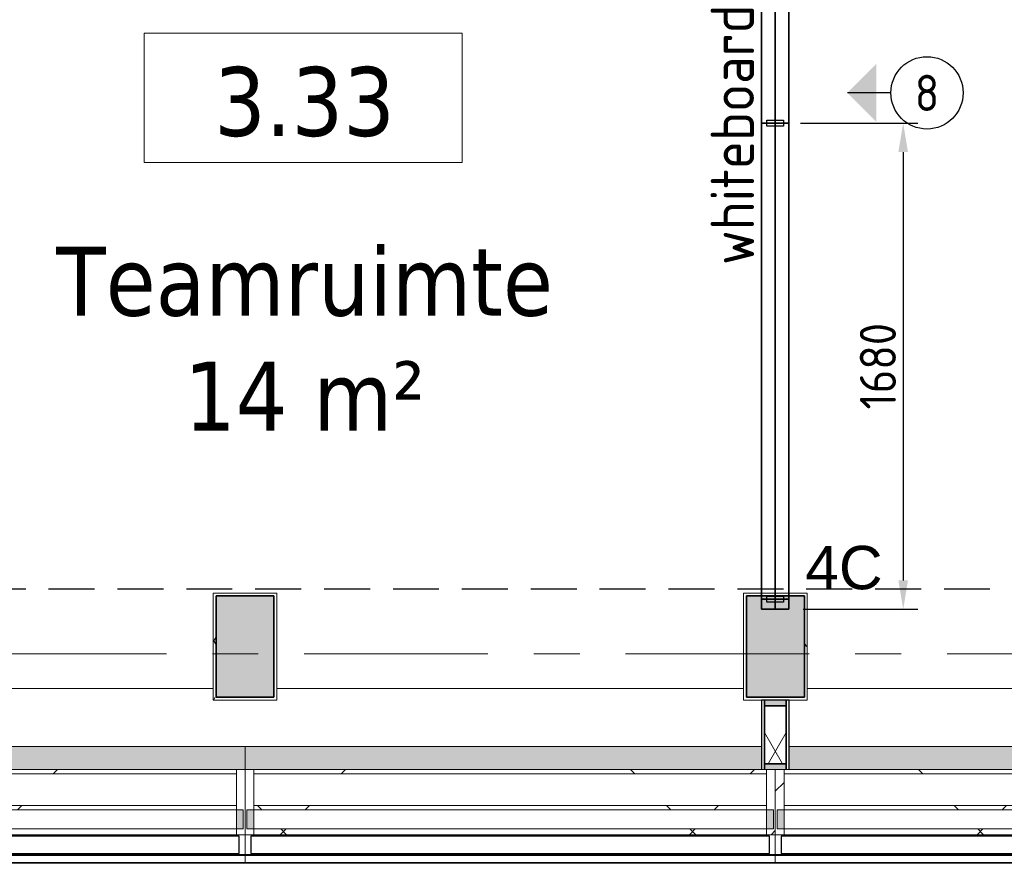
# Model space of a CAD drawing. Extents: x 3165 to 57695, y -7842 to 39081.
# Tile 10 of 248: x 11071 to 14475, y 18605 to 21520. Entities that reach past the tile are written whole.
import ezdxf
from ezdxf.enums import TextEntityAlignment as Align

# ---------------------------------------------------------------- set-up
doc = ezdxf.new("R2010")
doc.units = 0
doc.header["$LTSCALE"] = 50
doc.header["$PDSIZE"] = -5
doc.linetypes.add('HIDDEN2', pattern=[4.7625, 3.175, -1.5875])
doc.linetypes.add('Onderlegger 3e verdieping$0$stramien', pattern=[22.225, 12.7, -3.175, 3.175, -3.175])
doc.layers.get('0').update_dxf_attribs({"linetype": 'CONTINUOUS'})
doc.layers.get('DEFPOINTS').update_dxf_attribs({"linetype": 'CONTINUOUS'})
for name, color, linetype in [('AS-A38--_F----5', 2, 'CONTINUOUS'), ('AS-A38--_F---4-', 9, 'CONTINUOUS'), ('AS-A38-L_F----5', 7, 'CONTINUOUS'), ('AS-I38-M_F----5_Muuraansluitingen', 7, 'CONTINUOUS'), ('AS-I38-M_F----5_Wandmodulen', 7, 'CONTINUOUS'), ('AS-L38--', 7, 'CONTINUOUS'), ('AS-L38--_F----5', 7, 'CONTINUOUS'), ('AS-L38--_F---4-', 7, 'CONTINUOUS'), ('AS-L38--_F-23--', 3, 'CONTINUOUS'), ('AS-L38--_F1-----', 2, 'CONTINUOUS'), ('AS-L38--_F123--', 7, 'CONTINUOUS'), ('AS-M38--_F123--_Wandlengte', 1, 'CONTINUOUS'), ('AS-T38--_F----5', 7, 'CONTINUOUS'), ('AS-T38--_F-23--', 7, 'CONTINUOUS'), ('IWTEKST', 2, 'CONTINUOUS')]:
    doc.layers.add(name, color=color, linetype=linetype)
doc.layers.add('AS-I38-1_F----5', color=2, linetype='CONTINUOUS', plot=False)
doc.layers.add('IWHARTWAND', color=6, linetype='CONTINUOUS', plot=False)
for name, color, linetype, lineweight in [('Onderlegger 3e verdieping$0$A-AREA-IDEN', 8, 'CONTINUOUS', 18), ('Onderlegger 3e verdieping$0$A-GENM', 8, 'CONTINUOUS', 18), ('Onderlegger 3e verdieping$0$A-GLAZ', 8, 'CONTINUOUS', 25), ('Onderlegger 3e verdieping$0$A-WALL-PATT', 8, 'CONTINUOUS', 50), ('Onderlegger 3e verdieping$0$S-COLS', 8, 'CONTINUOUS', 18), ('Onderlegger 3e verdieping$0$S-GRID', 8, 'CONTINUOUS', 18)]:
    doc.layers.add(name, color=color, linetype=linetype, lineweight=lineweight)
doc.styles.add('Onderlegger 3e verdieping$0$Tahoma_1', font='TAHOMA.TTF', dxfattribs={"height": 238.040123})
doc.styles.get("Standard").update_dxf_attribs({"font": 'isocp.shx'})
doc.dimstyles.new('CWall_F2_Wandlengte', dxfattribs={"dimscale": 50, "dimtxt": 2.5, "dimasz": 2, "dimexe": 1, "dimexo": 1, "dimgap": 0.5, "dimtad": 1, "dimdec": 0, "dimdsep": 46, "dimtxsty": 'Standard', "dimcen": 2.5, "dimclrt": 2, "dimadec": 0, "dimazin": 0, "dimtfac": 1, "dimtdec": 0, "dimtix": 1, "dimtmove": 2, "dimatfit": 0, "dimfxl": 0, "dimtolj": 1, "dimtzin": 0, "dimarcsym": 0})
pattern_1 = [(225, (14599.93, 18763.2), (212.132, -212.132), [])]
pattern_2 = [(225, (14599.9, 18763.2), (707.107, -707.107), []), (315, (14599.9, 18763.2), (707.107, 707.107), [])]
pattern_3 = [(225, (12766.6, 18763.2), (707.107, -707.107), []), (315, (12766.6, 18763.2), (707.107, 707.107), [])]
pattern_4 = [(225, (10933.3, 18763.2), (707.107, -707.107), []), (315, (10933.3, 18763.2), (707.107, 707.107), [])]

# ---------------------------------------------------------------- blocks, each defined once
blk = doc.blocks.new('Onderlegger 3e verdieping$0$42_KA leemstuc betonkolomafwerking - Type-V83-Plotview 3e Verdieping - schaal 1 op 100')
at = {"layer": 'Onderlegger 3e verdieping$0$A-GENM'}
h = blk.add_hatch(dxfattribs=at)
h.set_pattern_fill('FP_180', color=256, style=0, pattern_type=2)
h.set_pattern_definition([(0, (-13850.26, -19445.2), (406.4, 101.6), [33.528, -271.272, 33.528, -1896.872]), (0, (-13850.26, -19445.2), (406.4, 101.6), [-338.328, -271.272, 33.528, -576.072, -1016]), (0, (-13850.26, -19445.2), (406.4, 101.6), [-1219.2, 33.528, -271.272, 33.528, -677.672]), (0, (-13850.26, -19445.2), (406.4, 101.6), [-1557.528, -169.672, 33.528, -474.472]), (120, (-13697.86, -19394.4), (-291.1882, 301.15272), [33.528, -271.272, 33.528, -1896.872]), (120, (-13697.86, -19394.4), (-291.1882, 301.15272), [-338.328, -271.272, 33.528, -576.072, -1016]), (120, (-13697.86, -19394.4), (-291.1882, 301.15272), [-1219.2, 33.528, -271.272, 33.528, -677.672]), (120, (-13697.86, -19394.4), (-291.1882, 301.15272), [-1557.528, -169.672, 33.528, -474.472]), (240, (-13647.06, -19191.2), (-115.2118, -402.75272), [33.528, -271.272, 33.528, -1896.872]), (240, (-13647.06, -19191.2), (-115.2118, -402.75272), [-338.328, -271.272, 33.528, -576.072, -1016]), (240, (-13647.06, -19191.2), (-115.2118, -402.75272), [-1219.2, 33.528, -271.272, 33.528, -677.672]), (240, (-13647.06, -19191.2), (-115.2118, -402.75272), [-1557.528, -169.672, 33.528, -474.472])])
h.paths.add_polyline_path([(-57, -277), (-57, 93), (-277, 93), (-277, -277)], flags=0)
h.paths.add_polyline_path([(-267, -267), (-267, 83), (-67, 83), (-67, -267)], flags=0)
for p, q in [((-57, 93), (-277, 93)), ((-277, 93), (-277, -277)), ((-267, 83), (-67, 83)), ((-267, -267), (-267, 83)), ((-67, 83), (-67, -267)), ((-57, -277), (-57, 93)), ((-67, -267), (-267, -267)), ((-277, -277), (-57, -277))]:
    blk.add_line(p, q, dxfattribs=at)
blk = doc.blocks.new('Onderlegger 3e verdieping$0$42_KA leemstuc betonkolomafwerking - Type-V85-Plotview 3e Verdieping - schaal 1 op 100')
at = {"layer": 'Onderlegger 3e verdieping$0$A-GENM'}
h = blk.add_hatch(dxfattribs=at)
h.set_pattern_fill('FP_182', color=256, style=0, pattern_type=2)
h.set_pattern_definition([(0, (-12016.93, -19445.2), (406.4, 101.6), [33.528, -271.272, 33.528, -1896.872]), (0, (-12016.93, -19445.2), (406.4, 101.6), [-338.328, -271.272, 33.528, -576.072, -1016]), (0, (-12016.93, -19445.2), (406.4, 101.6), [-1219.2, 33.528, -271.272, 33.528, -677.672]), (0, (-12016.93, -19445.2), (406.4, 101.6), [-1557.528, -169.672, 33.528, -474.472]), (120, (-11864.53, -19394.4), (-291.1882, 301.15272), [33.528, -271.272, 33.528, -1896.872]), (120, (-11864.53, -19394.4), (-291.1882, 301.15272), [-338.328, -271.272, 33.528, -576.072, -1016]), (120, (-11864.53, -19394.4), (-291.1882, 301.15272), [-1219.2, 33.528, -271.272, 33.528, -677.672]), (120, (-11864.53, -19394.4), (-291.1882, 301.15272), [-1557.528, -169.672, 33.528, -474.472]), (240, (-11813.73, -19191.2), (-115.2118, -402.75272), [33.528, -271.272, 33.528, -1896.872]), (240, (-11813.73, -19191.2), (-115.2118, -402.75272), [-338.328, -271.272, 33.528, -576.072, -1016]), (240, (-11813.73, -19191.2), (-115.2118, -402.75272), [-1219.2, 33.528, -271.272, 33.528, -677.672]), (240, (-11813.73, -19191.2), (-115.2118, -402.75272), [-1557.528, -169.672, 33.528, -474.472])])
h.paths.add_polyline_path([(-277, -277), (-57, -277), (-57, 93), (-277, 93)], flags=0)
h.paths.add_polyline_path([(-267, -267), (-267, 83), (-67, 83), (-67, -267)], flags=0)
for p, q in [((-57, 93), (-277, 93)), ((-277, 93), (-277, -277)), ((-267, 83), (-67, 83)), ((-267, -267), (-267, 83)), ((-67, 83), (-67, -267)), ((-57, -277), (-57, 93)), ((-67, -267), (-267, -267)), ((-277, -277), (-57, -277))]:
    blk.add_line(p, q, dxfattribs=at)
blk = doc.blocks.new('Onderlegger 3e verdieping$0$22_KA_systeempanel_dicht - staal-12005892-Plotview 3e Verdieping - schaal 1 op 100')
at = {"layer": 'Onderlegger 3e verdieping$0$A-GLAZ', "lineweight": 18}
h = blk.add_hatch(color=256, dxfattribs=at)
h.paths.add_polyline_path([(120, 30), (120, 37.5), (100, 37.5), (100, -37.5), (120, -37.5), (120, 17)], flags=0)
h.paths.add_polyline_path([(-100, -37.5), (-100, 37.5), (-120, 37.5), (-120, -37.5)], flags=0)
h = blk.add_hatch(dxfattribs=at)
h.set_pattern_fill('FP_230', color=256, style=0, pattern_type=2)
h.set_pattern_definition([(150, (19048.2, -13683.26), (-60, -103.92305), []), (210, (19048.2, -13683.26), (60, -103.92305), [])])
h.paths.add_polyline_path([(100, 37.5), (-100, 37.5), (-100, -37.5), (100, -37.5)], flags=0)
at = {"layer": 'Onderlegger 3e verdieping$0$A-GLAZ'}
for p, q in [((120, 47.5), (-120, 47.5)), ((-120, 47.5), (-120, 37.5)), ((-120, 37.5), (120, 37.5)), ((-100, 37.5), (-120, 37.5)), ((-120, 37.5), (-120, -37.5)), ((100, 37.5), (-100, 37.5)), ((-100, 37.5), (-100, -37.5)), ((-100, -37.5), (-100, 37.5)), ((100, -37.5), (100, 37.5)), ((120, 37.5), (100, 37.5)), ((100, 37.5), (100, -37.5)), ((120, -37.5), (-120, -37.5)), ((-120, -37.5), (-120, -47.5)), ((-120, -37.5), (-100, -37.5)), ((-120, -47.5), (120, -47.5)), ((-100, -37.5), (100, -37.5)), ((100, -37.5), (120, -37.5))]:
    blk.add_line(p, q, dxfattribs=at)
blk = doc.blocks.new('Onderlegger 3e verdieping$0$31_KA_Houten vliesgevel met draaiend deel natuursteen gevel - 31_KA_Houten vliesgevel met draaiend deel natuursteen gevel-V267-Plotview 3e Verdieping - schaal 1 op 100')
at = {"layer": 'Onderlegger 3e verdieping$0$A-GLAZ'}
for points in [[(-916.7, 158.6), (-916.7, 155.6), (916.6, 155.6), (916.6, 158.6), (-858.5, 158.6)], [(-858.5, -166), (-916.7, -166), (-916.7, -245), (869.2, -245), (869.2, -166), (-549.1, -166)]]:
    blk.add_hatch(color=256, dxfattribs=at).paths.add_polyline_path(points, flags=0)
at = {"layer": 'Onderlegger 3e verdieping$0$A-GLAZ', "lineweight": 18}
h = blk.add_hatch(dxfattribs=at)
h.set_pattern_fill('FP_488', color=256, style=0, pattern_type=2)
h.set_pattern_definition(pattern_1)
h.paths.add_polyline_path([(-886.7, 60), (-916.7, 60), (-916.7, -165), (-886.7, -165), (-886.7, -26), (-910.2, -26), (-910.2, 40), (-886.7, 40)], flags=0)
at = {"layer": 'Onderlegger 3e verdieping$0$A-GLAZ'}
h = blk.add_hatch(color=256, dxfattribs=at)
h.paths.add_polyline_path([(-910.2, 40), (-910.2, -26), (-886.7, -26), (-886.7, 40)], flags=0)
h.paths.add_polyline_path([(886.6, 40), (886.6, -26), (910.1, -26), (910.1, 40)], flags=0)
at = {"layer": 'Onderlegger 3e verdieping$0$A-GLAZ', "lineweight": 18}
h = blk.add_hatch(dxfattribs=at)
h.set_pattern_fill('FP_489', color=256, style=0, pattern_type=2)
h.set_pattern_definition(pattern_2)
h.paths.add_polyline_path([(-858.5, 60), (-886.7, 60), (-886.7, 40), (886.6, 40), (886.6, 60), (-549.1, 60)], flags=0)
h = blk.add_hatch(dxfattribs=at)
h.set_pattern_fill('FP_488', color=256, style=0, pattern_type=2)
h.set_pattern_definition(pattern_1)
h.paths.add_polyline_path([(886.6, 60), (886.6, 40), (910.1, 40), (910.1, -26), (886.6, -26), (886.6, -165), (916.6, -165), (916.6, 60)], flags=0)
h = blk.add_hatch(dxfattribs=at)
h.set_pattern_fill('FP_489', color=256, style=0, pattern_type=2)
h.set_pattern_definition(pattern_2)
h.paths.add_polyline_path([(-239.6, -26), (-886.7, -26), (-886.7, -41), (886.6, -41), (886.6, -26), (69.8, -26)], flags=0)
h = blk.add_hatch(dxfattribs=at)
h.set_pattern_fill('FP_489', color=256, style=0, pattern_type=2)
h.set_pattern_definition(pattern_2)
h.paths.add_polyline_path([(-858.5, -150), (-886.7, -150), (-886.7, -165), (886.6, -165), (886.6, -150), (-549.1, -150)], flags=0)
for p, q in [((-916.7, 158.6), (916.6, 158.6)), ((-916.7, 155.6), (-916.7, 158.6)), ((-916.7, 155.6), (-916.7, 131.6)), ((916.6, 155.6), (-916.7, 155.6)), ((916.6, 158.6), (916.6, 155.6)), ((916.6, 131.6), (916.6, 155.6)), ((-916.7, 131.6), (-916.7, 128.6)), ((916.6, 131.6), (-916.7, 131.6)), ((916.6, 128.6), (-916.7, 128.6)), ((-916.7, 60), (-916.7, 128.6)), ((916.6, 128.6), (916.6, 131.6)), ((916.6, 128.6), (916.6, 60)), ((-916.7, 60), (-886.7, 60)), ((-916.7, -165), (-916.7, 60)), ((-910.2, 40), (-910.2, -26)), ((-886.7, 40), (-910.2, 40)), ((-886.7, 60), (-886.7, 40)), ((-886.7, 40), (-886.7, 60)), ((-886.7, 60), (886.6, 60)), ((-886.7, 40), (886.6, 40)), ((-886.7, 40), (-886.7, -26)), ((886.6, 60), (916.6, 60)), ((886.6, 40), (886.6, 60)), ((886.6, 60), (886.6, 40)), ((910.1, 40), (886.6, 40)), ((886.6, -26), (886.6, 40)), ((910.1, -26), (910.1, 40)), ((916.6, 60), (916.6, -165)), ((-910.2, -26), (-886.7, -26)), ((-886.7, -26), (-886.7, -165)), ((886.6, -26), (-886.7, -26)), ((-886.7, -41), (-886.7, -26)), ((886.6, -26), (910.1, -26)), ((886.6, -165), (886.6, -26)), ((886.6, -26), (886.6, -41)), ((-886.7, -150), (-886.7, -41)), ((-886.7, -41), (886.6, -41)), ((886.6, -41), (-886.7, -41)), ((886.6, -41), (886.6, -150)), ((-886.7, -165), (-916.7, -165)), ((-916.7, -245), (-916.7, -166)), ((869.2, -166), (-916.7, -166)), ((886.6, -150), (-886.7, -150)), ((-886.7, -165), (-886.7, -150)), ((-886.7, -150), (886.6, -150)), ((886.6, -165), (-886.7, -165)), ((886.6, -150), (886.6, -165)), ((916.6, -165), (886.6, -165))]:
    blk.add_line(p, q, dxfattribs=at)
at = {"layer": 'Onderlegger 3e verdieping$0$A-GLAZ'}
for p, q in [((-896.7, 125), (-896.7, 65)), ((896.6, 125), (-896.7, 125)), ((896.6, 65), (896.6, 125)), ((-896.7, 65), (896.6, 65))]:
    blk.add_line(p, q, dxfattribs=at)
blk = doc.blocks.new('Onderlegger 3e verdieping$0$31_KA_Houten vliesgevel met draaiend deel natuursteen gevel - 31_KA_Houten vliesgevel met draaiend deel natuursteen gevel-V268-Plotview 3e Verdieping - schaal 1 op 100')
at = {"layer": 'Onderlegger 3e verdieping$0$A-GLAZ'}
for points in [[(-916.7, 158.6), (-916.7, 155.6), (916.6, 155.6), (916.6, 158.6), (-835.3, 158.6)], [(-525.8, -166), (-869.2, -166), (-869.2, -245), (916.6, -245), (916.6, -166), (-216.4, -166)]]:
    blk.add_hatch(color=256, dxfattribs=at).paths.add_polyline_path(points, flags=0)
at = {"layer": 'Onderlegger 3e verdieping$0$A-GLAZ', "lineweight": 18}
h = blk.add_hatch(dxfattribs=at)
h.set_pattern_fill('FP_490', color=256, style=0, pattern_type=2)
h.set_pattern_definition([(225, (12766.6, 18763.2), (212.132, -212.132), [])])
h.paths.add_polyline_path([(-886.7, 60), (-916.7, 60), (-916.7, -165), (-886.7, -165), (-886.7, -26), (-910.2, -26), (-910.2, 40), (-886.7, 40)], flags=0)
at = {"layer": 'Onderlegger 3e verdieping$0$A-GLAZ'}
h = blk.add_hatch(color=256, dxfattribs=at)
h.paths.add_polyline_path([(-910.2, 40), (-910.2, -26), (-886.7, -26), (-886.7, 40)], flags=0)
h.paths.add_polyline_path([(886.6, 40), (886.6, -26), (910.1, -26), (910.1, 40)], flags=0)
at = {"layer": 'Onderlegger 3e verdieping$0$A-GLAZ', "lineweight": 18}
h = blk.add_hatch(dxfattribs=at)
h.set_pattern_fill('FP_491', color=256, style=0, pattern_type=2)
h.set_pattern_definition(pattern_3)
h.paths.add_polyline_path([(-835.3, 60), (-886.7, 60), (-886.7, 40), (886.6, 40), (886.6, 60), (-525.8, 60)], flags=0)
h = blk.add_hatch(dxfattribs=at)
h.set_pattern_fill('FP_491', color=256, style=0, pattern_type=2)
h.set_pattern_definition(pattern_3)
h.paths.add_polyline_path([(-216.4, -26), (-886.7, -26), (-886.7, -41), (886.6, -41), (886.6, -26), (93, -26)], flags=0)
h = blk.add_hatch(dxfattribs=at)
h.set_pattern_fill('FP_491', color=256, style=0, pattern_type=2)
h.set_pattern_definition(pattern_3)
h.paths.add_polyline_path([(-835.3, -150), (-886.7, -150), (-886.7, -165), (886.6, -165), (886.6, -150), (-525.8, -150)], flags=0)
for p, q in [((-916.7, 158.6), (916.6, 158.6)), ((-916.7, 155.6), (-916.7, 158.6)), ((-916.7, 155.6), (-916.7, 131.6)), ((916.6, 155.6), (-916.7, 155.6)), ((916.6, 158.6), (916.6, 155.6)), ((916.6, 131.6), (916.6, 155.6)), ((-916.7, 131.6), (-916.7, 128.6)), ((916.6, 131.6), (-916.7, 131.6)), ((916.6, 128.6), (-916.7, 128.6)), ((-916.7, 60), (-916.7, 128.6)), ((916.6, 128.6), (916.6, 131.6)), ((916.6, 128.6), (916.6, 60)), ((-916.7, 60), (-886.7, 60)), ((-916.7, -165), (-916.7, 60)), ((-910.2, 40), (-910.2, -26)), ((-886.7, 40), (-910.2, 40)), ((-886.7, 60), (-886.7, 40)), ((-886.7, 40), (-886.7, 60)), ((-886.7, 60), (886.6, 60)), ((-886.7, 40), (886.6, 40)), ((-886.7, 40), (-886.7, -26)), ((886.6, 60), (916.6, 60)), ((886.6, 40), (886.6, 60)), ((886.6, 60), (886.6, 40)), ((910.1, 40), (886.6, 40)), ((886.6, -26), (886.6, 40)), ((910.1, -26), (910.1, 40)), ((916.6, 60), (916.6, -165)), ((-910.2, -26), (-886.7, -26)), ((-886.7, -26), (-886.7, -165)), ((886.6, -26), (-886.7, -26)), ((-886.7, -41), (-886.7, -26)), ((886.6, -26), (910.1, -26)), ((886.6, -165), (886.6, -26)), ((886.6, -26), (886.6, -41)), ((-886.7, -150), (-886.7, -41)), ((-886.7, -41), (886.6, -41)), ((886.6, -41), (-886.7, -41)), ((886.6, -41), (886.6, -150)), ((-886.7, -165), (-916.7, -165)), ((886.6, -150), (-886.7, -150)), ((-886.7, -165), (-886.7, -150)), ((-886.7, -150), (886.6, -150)), ((886.6, -165), (-886.7, -165)), ((916.6, -166), (-869.2, -166)), ((886.6, -150), (886.6, -165)), ((916.6, -165), (886.6, -165)), ((916.6, -166), (916.6, -245))]:
    blk.add_line(p, q, dxfattribs=at)
at = {"layer": 'Onderlegger 3e verdieping$0$A-GLAZ'}
for p, q in [((-896.7, 125), (-896.7, 65)), ((896.6, 125), (-896.7, 125)), ((896.6, 65), (896.6, 125)), ((-896.7, 65), (896.6, 65))]:
    blk.add_line(p, q, dxfattribs=at)
blk = doc.blocks.new('Onderlegger 3e verdieping$0$31_KA_Houten vliesgevel met draaiend deel natuursteen gevel - 31_KA_Houten vliesgevel met draaiend deel natuursteen gevel-V269-Plotview 3e Verdieping - schaal 1 op 100')
at = {"layer": 'Onderlegger 3e verdieping$0$A-GLAZ'}
for points in [[(-916.7, 158.6), (-916.7, 155.6), (916.6, 155.6), (916.6, 158.6), (-812, 158.6)], [(-916.7, -166), (-916.7, -245), (869.2, -245), (869.2, -166), (-812, -166)]]:
    blk.add_hatch(color=256, dxfattribs=at).paths.add_polyline_path(points, flags=0)
h = blk.add_hatch(color=256, dxfattribs=at)
h.paths.add_polyline_path([(-910.2, 40), (-910.2, -26), (-886.7, -26), (-886.7, 40)], flags=0)
h.paths.add_polyline_path([(910.1, 40), (886.6, 40), (886.6, -26), (910.1, -26), (910.1, 21.4)], flags=0)
at = {"layer": 'Onderlegger 3e verdieping$0$A-GLAZ', "lineweight": 18}
h = blk.add_hatch(dxfattribs=at)
h.set_pattern_fill('FP_493', color=256, style=0, pattern_type=2)
h.set_pattern_definition(pattern_4)
h.paths.add_polyline_path([(-812, 60), (-886.7, 60), (-886.7, 40), (886.6, 40), (886.6, 60), (-502.6, 60)], flags=0)
h = blk.add_hatch(dxfattribs=at)
h.set_pattern_fill('FP_492', color=256, style=0, pattern_type=2)
h.set_pattern_definition([(225, (10933.27, 18763.2), (212.132, -212.132), [])])
h.paths.add_polyline_path([(886.6, 60), (886.6, 40), (910.1, 40), (910.1, -26), (886.6, -26), (886.6, -165), (916.6, -165), (916.6, 60), (889.8, 60)], flags=0)
h = blk.add_hatch(dxfattribs=at)
h.set_pattern_fill('FP_493', color=256, style=0, pattern_type=2)
h.set_pattern_definition(pattern_4)
h.paths.add_polyline_path([(-193.2, -26), (-886.7, -26), (-886.7, -41), (886.6, -41), (886.6, -26), (116.3, -26)], flags=0)
h = blk.add_hatch(dxfattribs=at)
h.set_pattern_fill('FP_493', color=256, style=0, pattern_type=2)
h.set_pattern_definition(pattern_4)
h.paths.add_polyline_path([(-812, -150), (-886.7, -150), (-886.7, -165), (886.6, -165), (886.6, -150), (-502.6, -150)], flags=0)
for p, q in [((-916.7, 158.6), (916.6, 158.6)), ((-916.7, 155.6), (-916.7, 158.6)), ((-916.7, 155.6), (-916.7, 131.6)), ((916.6, 155.6), (-916.7, 155.6)), ((916.6, 158.6), (916.6, 155.6)), ((916.6, 131.6), (916.6, 155.6)), ((-916.7, 131.6), (-916.7, 128.6)), ((916.6, 131.6), (-916.7, 131.6)), ((916.6, 128.6), (-916.7, 128.6)), ((-916.7, 60), (-916.7, 128.6)), ((916.6, 128.6), (916.6, 131.6)), ((916.6, 128.6), (916.6, 60)), ((-916.7, 60), (-886.7, 60)), ((-916.7, -165), (-916.7, 60)), ((-910.2, 40), (-910.2, -26)), ((-886.7, 40), (-910.2, 40)), ((-886.7, 60), (-886.7, 40)), ((-886.7, 40), (-886.7, 60)), ((-886.7, 60), (886.6, 60)), ((-886.7, 40), (886.6, 40)), ((-886.7, 40), (-886.7, -26)), ((886.6, 60), (916.6, 60)), ((886.6, 40), (886.6, 60)), ((886.6, 60), (886.6, 40)), ((910.1, 40), (886.6, 40)), ((886.6, -26), (886.6, 40)), ((910.1, -26), (910.1, 40)), ((916.6, 60), (916.6, -165)), ((-910.2, -26), (-886.7, -26)), ((-886.7, -26), (-886.7, -165)), ((886.6, -26), (-886.7, -26)), ((-886.7, -41), (-886.7, -26)), ((886.6, -26), (910.1, -26)), ((886.6, -165), (886.6, -26)), ((886.6, -26), (886.6, -41)), ((-886.7, -150), (-886.7, -41)), ((-886.7, -41), (886.6, -41)), ((886.6, -41), (-886.7, -41)), ((886.6, -41), (886.6, -150)), ((-886.7, -165), (-916.7, -165)), ((-916.7, -245), (-916.7, -166)), ((869.2, -166), (-916.7, -166)), ((886.6, -150), (-886.7, -150)), ((-886.7, -165), (-886.7, -150)), ((-886.7, -150), (886.6, -150)), ((886.6, -165), (-886.7, -165)), ((886.6, -150), (886.6, -165)), ((916.6, -165), (886.6, -165))]:
    blk.add_line(p, q, dxfattribs=at)
at = {"layer": 'Onderlegger 3e verdieping$0$A-GLAZ'}
for p, q in [((-896.7, 125), (-896.7, 65)), ((896.6, 125), (-896.7, 125)), ((896.6, 65), (896.6, 125)), ((-896.7, 65), (896.6, 65))]:
    blk.add_line(p, q, dxfattribs=at)
blk = doc.blocks.new('Onderlegger 3e verdieping$0$vensterbank tweede verdieping2 - vensterbank tweede verdieping-12045771-Plotview 3e Verdieping - schaal 1 op 100')
at = {"layer": 'Onderlegger 3e verdieping$0$A-GLAZ', "lineweight": 18}
for p, q in [((11739.9, 19208.2), (10126.6, 19208.2)), ((13573.3, 19208.2), (11959.9, 19208.2)), ((15406.6, 19208.2), (13793.3, 19208.2)), ((10064.1, 19008.2), (13635.8, 19008.2)), ((13730.8, 19008.2), (28300.9, 19008.2))]:
    blk.add_line(p, q, dxfattribs=at)
blk = doc.blocks.new('Onderlegger 3e verdieping$0$00_KU ruimtetag groot - 00_KU ruimtetag groot-3653893-Plotview 3e Verdieping - schaal 1 op 100')
at = {"layer": 'Onderlegger 3e verdieping$0$A-AREA-IDEN'}
for p, q in [((5.5, 2.164), (-5.5, 2.164)), ((-5.5, 2.164), (-5.5, -2.302)), ((5.5, -2.302), (5.5, 2.164)), ((-5.5, -2.302), (5.5, -2.302))]:
    blk.add_line(p, q, dxfattribs=at)
blk = doc.blocks.new('Onderlegger 3e verdieping$0$28_KU_vloerrand 250x670 verdieping - 27400 mm-1052749-Plotview 3e Verdieping - schaal 1 op 100')
at = {"layer": 'Onderlegger 3e verdieping$0$S-COLS'}
h = blk.add_hatch(color=256, dxfattribs=at)
h.paths.add_polyline_path([(0, -13641.5), (0, -13700), (80, -13700), (80, -11966.7), (1, -11966.7), (1, -8300), (1, -8300), (1, -6466.7), (1, -6466.7), (1, -4633.4), (1, -4633.3), (1, -2800), (1, -2800), (1, -966.7), (1, -966.7), (1, 866.6), (1, 866.7), (1, 2700), (1, 2700), (0, -11999), (20, -11999), (20, -13370.5), (0, -13370.5), (0, -13460)], flags=0)
h.paths.add_polyline_path([(0, 5043.8), (1, 6366.6), (1, 6366.7), (0, 5056.8)], flags=0)
h.paths.add_polyline_path([(0, 8327.9), (1, 10033.3), (1, 10033.3), (1, 11866.6), (1, 11866.7), (1, 13700), (0, 13700), (0, 8637.3)], flags=0)
blk = doc.blocks.new('Onderlegger 3e verdieping')
at = {"layer": 'Onderlegger 3e verdieping$0$A-WALL-PATT', "lineweight": 5}
h = blk.add_hatch(color=256, dxfattribs=at)
h.paths.add_polyline_path([(30183.3, 18629.8), (30186.6, 18629.8), (30186.6, 18733.2), (30183.3, 18733.2), (30183.3, 18631.6)], flags=0)
h.paths.add_polyline_path([(28349.9, 18629.8), (28350, 18629.8), (28349.9, 18631.6)], flags=0)
h.paths.add_polyline_path([(24683.3, 18629.8), (24683.3, 18629.8), (24683.3, 18631.6)], flags=0)
h.paths.add_polyline_path([(19183.3, 18629.8), (19183.3, 18629.8), (19183.3, 18631.6)], flags=0)
h.paths.add_polyline_path([(15516.6, 18629.8), (15516.6, 18629.8), (15516.6, 18631.6)], flags=0)
h.paths.add_polyline_path([(11849.9, 18629.8), (11850, 18629.8), (11849.9, 18631.6)], flags=0)
h.paths.add_polyline_path([(10016.6, 18629.8), (10016.6, 18629.8), (10016.6, 18631.6)], flags=0)
h.paths.add_polyline_path([(4516.6, 18629.8), (4516.6, 18629.8), (4516.6, 18688.2), (4513.3, 18688.2), (4513.3, 18638.2), (4516.6, 18638.2), (4516.6, 18631.6)], flags=0)
at = {"layer": 'Onderlegger 3e verdieping$0$S-COLS', "lineweight": 5}
for points in [[(11949.6, 19178.2), (11949.6, 19528.2), (11749.6, 19528.2), (11749.6, 19178.2)], [(13783.6, 19178.2), (13783.6, 19528.2), (13583.6, 19528.2), (13583.6, 19178.2)]]:
    blk.add_hatch(color=256, dxfattribs=at).paths.add_polyline_path(points, flags=0)
at = {"layer": 'Onderlegger 3e verdieping$0$S-COLS', "lineweight": 35}
for p, q in [((11949.6, 19528.2), (11749.6, 19528.2)), ((11749.6, 19528.2), (11749.6, 19178.2)), ((11949.6, 19178.2), (11949.6, 19528.2)), ((13783.6, 19528.2), (13583.6, 19528.2)), ((13583.6, 19528.2), (13583.6, 19178.2)), ((13783.6, 19178.2), (13783.6, 19528.2)), ((11749.6, 19178.2), (11949.6, 19178.2)), ((13583.6, 19178.2), (13783.6, 19178.2))]:
    blk.add_line(p, q, dxfattribs=at)
at = {"layer": 'Onderlegger 3e verdieping$0$S-GRID', "linetype": 'Onderlegger 3e verdieping$0$stramien'}
blk.add_line((3164.6, 19328.2), (56107.8, 19328.2), dxfattribs=at)
at = {"lineweight": 25, "rotation": 89.9999999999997}
blk.add_blockref('Onderlegger 3e verdieping$0$28_KU_vloerrand 250x670 verdieping - 27400 mm-1052749-Plotview 3e Verdieping - schaal 1 op 100', (18216.6, 18928.2), dxfattribs=at)
at = {"layer": 'Onderlegger 3e verdieping$0$A-AREA-IDEN', "xscale": 99.99999999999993, "yscale": 99.99999999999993, "zscale": 99.99999999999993}
blk.add_blockref('Onderlegger 3e verdieping$0$00_KU ruimtetag groot - 00_KU ruimtetag groot-3653893-Plotview 3e Verdieping - schaal 1 op 100', (12051, 21256.8), dxfattribs=at)
at = {"layer": 'Onderlegger 3e verdieping$0$A-GENM'}
for name, p in [('Onderlegger 3e verdieping$0$42_KA leemstuc betonkolomafwerking - Type-V85-Plotview 3e Verdieping - schaal 1 op 100', (12016.9, 19445.2)), ('Onderlegger 3e verdieping$0$42_KA leemstuc betonkolomafwerking - Type-V83-Plotview 3e Verdieping - schaal 1 op 100', (13850.3, 19445.2))]:
    blk.add_blockref(name, p, dxfattribs=at)
at = {"layer": 'Onderlegger 3e verdieping$0$A-GLAZ'}
blk.add_blockref('Onderlegger 3e verdieping$0$vensterbank tweede verdieping2 - vensterbank tweede verdieping-12045771-Plotview 3e Verdieping - schaal 1 op 100', (0, 0), dxfattribs=at)
at = {"layer": 'Onderlegger 3e verdieping$0$A-GLAZ', "lineweight": 18, "rotation": 270}
blk.add_blockref('Onderlegger 3e verdieping$0$22_KA_systeempanel_dicht - staal-12005892-Plotview 3e Verdieping - schaal 1 op 100', (13683.3, 19048.2), dxfattribs=at)
at = {"layer": 'Onderlegger 3e verdieping$0$A-GLAZ', "rotation": 180}
for name, p in [('Onderlegger 3e verdieping$0$31_KA_Houten vliesgevel met draaiend deel natuursteen gevel - 31_KA_Houten vliesgevel met draaiend deel natuursteen gevel-V269-Plotview 3e Verdieping - schaal 1 op 100', (10933.3, 18763.2)), ('Onderlegger 3e verdieping$0$31_KA_Houten vliesgevel met draaiend deel natuursteen gevel - 31_KA_Houten vliesgevel met draaiend deel natuursteen gevel-V268-Plotview 3e Verdieping - schaal 1 op 100', (12766.6, 18763.2)), ('Onderlegger 3e verdieping$0$31_KA_Houten vliesgevel met draaiend deel natuursteen gevel - 31_KA_Houten vliesgevel met draaiend deel natuursteen gevel-V267-Plotview 3e Verdieping - schaal 1 op 100', (14599.9, 18763.2))]:
    blk.add_blockref(name, p, dxfattribs=at)
at = {"layer": 'Onderlegger 3e verdieping$0$A-AREA-IDEN', "char_height": 238.04, "attachment_point": 2, "line_spacing_factor": 1.000232, "style": 'Onderlegger 3e verdieping$0$Tahoma_1'}
for s, insert, width in [('3.33', (12055.6, 21356.1), 768), ('Teamruimte\\P14 m²', (12055.6, 20735), 2094)]:
    blk.add_mtext(s, dxfattribs=dict(at, insert=insert, width=width))
blk = doc.blocks.new('WandNr2-_CTA01')
at = {"layer": 'AS-T38--_F-23--', "color": 0, "linetype": 'ByBlock'}
blk.add_line((0, -5), (0, -2), dxfattribs=at)
blk.add_circle((0, -7.5), 2.5, dxfattribs=at)
blk.add_solid([(0, -2), (2, -4), (-2, -4)], dxfattribs=at)
blk.add_attdef('WANDNR', text='', height=2.5, dxfattribs=at).set_placement((0, -7.5), align=Align.MIDDLE)
blk = doc.blocks.new('WandNr5o_CTA01')
at = {"layer": 'AS-T38--_F----5', "color": 0, "linetype": 'ByBlock'}
blk.add_circle((0, -18), 2.5, dxfattribs=at)
blk.add_attdef('WANDNR', text='', height=2.5, dxfattribs=at).set_placement((0, -18), align=Align.MIDDLE)
blk = doc.blocks.new('BvnAans-_CTA01')
at = {"layer": 'AS-L38--_F----5', "color": 0, "invisible_edges": 10}
blk.add_3dface([(0, 0), (1, 0), (1, 0, 1), (0, 0, 1)], dxfattribs=at)
at = {"layer": 'AS-L38--_F---4-', "invisible_edges": 10}
for points in [[(0, 0.5), (1, 0.5), (1, 0.5, 1), (0, 0.5, 1)], [(0, -0.5), (1, -0.5), (1, -0.5, 1), (0, -0.5, 1)]]:
    blk.add_3dface(points, dxfattribs=at)
at = {"layer": 'AS-L38--_F---4-'}
blk.add_3dface([(0, -0.5, 1), (0, 0.5, 1), (1, 0.5, 1), (1, -0.5, 1)], dxfattribs=at)
blk = doc.blocks.new('OndrAans_CTA01')
at = {"layer": 'AS-L38--_F----5', "color": 0, "invisible_edges": 10}
blk.add_3dface([(0, 0), (1, 0), (1, 0, 1), (0, 0, 1)], dxfattribs=at)
at = {"layer": 'AS-L38--_F---4-', "invisible_edges": 10}
for points in [[(0, 0.5), (1, 0.5), (1, 0.5, 1), (0, 0.5, 1)], [(0, -0.5), (1, -0.5), (1, -0.5, 1), (0, -0.5, 1)]]:
    blk.add_3dface(points, dxfattribs=at)
at = {"layer": 'AS-L38--_F123--', "color": 0}
blk.add_3dface([(0, -0.5), (1, -0.5), (1, 0.5), (0, 0.5)], dxfattribs=at)
blk = doc.blocks.new('Q0WDSTL-_CTA01')
at = {"layer": 'AS-L38--_F-23--'}
for p, q in [((0, 0.3), (0, 0.5)), ((0, -0.3), (0, -0.5))]:
    blk.add_line(p, q, dxfattribs=at)
at = {"layer": 'AS-L38--_F-23--', "color": 1}
blk.add_lwpolyline([(0, 0.3), (1, 0.3), (1, -0.3), (0, -0.3)], dxfattribs=at)
at = {"layer": 'AS-L38--_F1-----'}
blk.add_lwpolyline([(0, 0.5), (0, -0.5)], dxfattribs=at)
blk = doc.blocks.new('D1------_CTA01')
at = {"layer": 'AS-L38--_F----5', "color": 0}
blk.add_3dface([(0, 0), (1, 0), (1, 0, 1), (0, 0, 1)], dxfattribs=at)
at = {"layer": 'AS-L38--_F---4-'}
for points in [[(0, 0.5), (1, 0.5), (1, 0.5, 1), (0, 0.5, 1)], [(0, -0.5), (1, -0.5), (1, -0.5, 1), (0, -0.5, 1)]]:
    blk.add_3dface(points, dxfattribs=at)
blk = doc.blocks.new('QWND20--_CTA01')
at = {"layer": 'AS-A38--_F----5', "extrusion": (0, -1, 0)}
h = blk.add_hatch(dxfattribs=at)
h.set_pattern_fill('CROSS', color=256, scale=5, style=0)
h.set_pattern_definition([(0, (341.625, 1570), (31.75, 31.75), [15.875, -47.625]), (90, (349.562, 1562.062), (-31.75, 31.75), [15.875, -47.625])])
h.paths.add_polyline_path([(0, 940), (1366.5, 1780), (0, 1780)])
h = blk.add_hatch(dxfattribs=at)
h.set_pattern_fill('ANSI31', color=256, scale=50, angle=135, style=0)
h.set_pattern_definition([(180, (1024.88, 1150), (-2e-14, -158.75), [])])
h.paths.add_polyline_path([(0, 940), (1366.5, 940), (1366.5, 1780)])
at = {"layer": 'AS-A38--_F---4-', "extrusion": (0, -1, 0)}
h = blk.add_hatch(dxfattribs=at)
h.set_pattern_fill('ANSI31', color=256, scale=50, angle=135, style=0)
h.set_pattern_definition([(180, (683.25, 1360), (-2e-14, -158.75), [])])
h.paths.add_polyline_path([(0, 940), (1366.5, 940), (1366.5, 1780), (0, 1780)])
h = blk.add_hatch(dxfattribs=at)
h.set_pattern_fill('CROSS', color=256, scale=5, style=0)
h.set_pattern_definition([(0, (683.25, 1360), (31.75, 31.75), [15.875, -47.625]), (90, (691.188, 1352.062), (-31.75, 31.75), [15.875, -47.625])])
h.paths.add_polyline_path([(0, 940), (1366.5, 940), (1366.5, 1780), (0, 1780)])
at = {"layer": 'AS-A38-L_F----5', "extrusion": (0, -1, 0)}
blk.add_line((0, 0, 940), (1366.5, 0, 1780), dxfattribs=at)
at = {"layer": 'DEFPOINTS'}
blk.add_point((0, 0, 2700), dxfattribs=at)
at = {"layer": 'AS-L38--', "yscale": 95}
for name, p, xscale, zscale in [('BvnAans-_CTA01', (0, 0, 2660), 1366.5, 40), ('OndrAans_CTA01', (0, 0), 1366.5, 60), ('Q0WDSTL-_CTA01', (0, 0), 10, 10), ('D1------_CTA01', (0, 0, 1780), 1366.5, 880), ('D1------_CTA01', (0, 0, 940), 1366.5, 840), ('D1------_CTA01', (0, 0, 60), 1366.5, 880)]:
    blk.add_blockref(name, p, dxfattribs=dict(at, xscale=xscale, zscale=zscale))
at = {"layer": 'AS-L38--', "xscale": 10, "yscale": 95, "zscale": 10, "rotation": 180}
blk.add_blockref('Q0WDSTL-_CTA01', (1366.5, 0), dxfattribs=at)
at = {"layer": 'AS-I38-1_F----5', "extrusion": (0, -1, 0)}
blk.add_text('2', height=90, dxfattribs=at).set_placement((40, 130))
at = {"layer": 'AS-I38-M_F----5_Wandmodulen', "extrusion": (0, -1, 0)}
blk.add_text('AH-Z2', height=125, rotation=90, dxfattribs=at).set_placement((683.2, 2750), align=Align.MIDDLE_LEFT)
blk = doc.blocks.new('QSRT13--_CTA01')
at = {"layer": 'AS-L38--_F----5', "invisible_edges": 4}
for points in [[(0, 0), (0, 0, 60), (35, 0, 60), (35, 0)], [(0, 0, 2660), (0, 0, 2700), (35, 0, 2700), (35, 0, 2660)]]:
    blk.add_3dface(points, dxfattribs=at)
at = {"layer": 'AS-L38--_F----5'}
blk.add_3dface([(0, 0, 60), (0, 0, 2660), (35, 0, 2660), (35, 0, 60)], dxfattribs=at)
at = {"layer": 'AS-L38--_F---4-', "invisible_edges": 4}
for points in [[(35, 47.5), (35, 47.5, 60), (0, 47.5, 60), (0, 47.5)], [(35, 47.5, 2660), (35, 47.5, 2700), (0, 47.5, 2700), (0, 47.5, 2660)], [(0, -47.5), (0, -47.5, 60), (35, -47.5, 60), (35, -47.5)], [(0, -47.5, 2660), (0, -47.5, 2700), (35, -47.5, 2700), (35, -47.5, 2660)]]:
    blk.add_3dface(points, dxfattribs=at)
at = {"layer": 'AS-L38--_F---4-'}
for points in [[(35, 47.5, 60), (35, 47.5, 2660), (0, 47.5, 2660), (0, 47.5, 60)], [(0, 47.5), (0, 47.5, 60), (0, -47.5, 60), (0, -47.5)], [(0, 47.5, 60), (0, 47.5, 2660), (0, -47.5, 2660), (0, -47.5, 60)], [(0, 47.5, 2660), (0, 47.5, 2700), (0, -47.5, 2700), (0, -47.5, 2660)], [(35, 47.5, 2700), (0, 47.5, 2700), (0, -47.5, 2700), (35, -47.5, 2700)], [(0, -47.5, 60), (0, -47.5, 2660), (35, -47.5, 2660), (35, -47.5, 60)]]:
    blk.add_3dface(points, dxfattribs=at)
at = {"layer": 'AS-L38--_F123--'}
blk.add_lwpolyline([(35, 47.5), (0, 47.5), (0, -47.5), (35, -47.5)], dxfattribs=at)
at = {"layer": 'DEFPOINTS'}
blk.add_point((0, 0, 2700), dxfattribs=at)
at = {"layer": 'AS-L38--', "xscale": 10, "yscale": 95, "zscale": 10, "rotation": 180}
blk.add_blockref('Q0WDSTL-_CTA01', (35, 0), dxfattribs=at)
at = {"layer": 'AS-I38-M_F----5_Muuraansluitingen', "extrusion": (0, -1, 0)}
blk.add_text('D4C', height=125, rotation=90, dxfattribs=at).set_placement((0, 2750), align=Align.MIDDLE_LEFT)
blk = doc.blocks.new('*D476')
at = {"layer": 'AS-M38--_F123--_Wandlengte', "color": 0, "lineweight": -2}
for p, q in [((13770.6, 21162.2), (14175.4, 21162.2)), ((14125.4, 21062.2), (14125.4, 19582.2)), ((13780.1, 19482.2), (14175.4, 19482.2))]:
    blk.add_line(p, q, dxfattribs=at)
at = {"layer": 'AS-M38--_F123--_Wandlengte', "color": 0}
for points in [[(14108.7, 21062.2), (14142, 21062.2), (14125.4, 21162.2)], [(14108.7, 19582.2), (14142, 19582.2), (14125.4, 19482.2)]]:
    blk.add_solid(points, dxfattribs=at)
at = {"layer": 'DEFPOINTS', "color": 0}
for p in [(13720.6, 21162.2), (13730.1, 19482.2, 2660), (14125.4, 19482.2)]:
    blk.add_point(p, dxfattribs=at)
at = {"layer": 'AS-M38--_F123--_Wandlengte', "color": 2, "insert": (14037.9, 20322.2), "char_height": 125, "attachment_point": 5, "rotation": 90}
blk.add_mtext('\\A1;1680', dxfattribs=at)
blk = doc.blocks.new('QWND6---_CTA01')
at = {"layer": 'AS-A38--_F----5', "extrusion": (0, -1, 0)}
h = blk.add_hatch(dxfattribs=at)
h.set_pattern_fill('CROSS', color=256, scale=5, style=0)
h.set_pattern_definition([(0, (411.25, 1570), (31.75, 31.75), [15.875, -47.625]), (90, (419.188, 1562.062), (-31.75, 31.75), [15.875, -47.625])])
h.paths.add_polyline_path([(0, 940), (1645, 1780), (0, 1780)])
h = blk.add_hatch(dxfattribs=at)
h.set_pattern_fill('ANSI31', color=256, scale=50, angle=135, style=0)
h.set_pattern_definition([(180, (1233.75, 1150), (-1e-14, -158.75), [])])
h.paths.add_polyline_path([(0, 940), (1645, 940), (1645, 1780)])
at = {"layer": 'AS-A38--_F---4-', "extrusion": (0, -1, 0)}
h = blk.add_hatch(dxfattribs=at)
h.set_pattern_fill('ANSI31', color=256, scale=50, angle=135, style=0)
h.set_pattern_definition([(180, (822.5, 1360), (-1e-14, -158.75), [])])
h.paths.add_polyline_path([(0, 940), (1645, 940), (1645, 1780), (0, 1780)])
h = blk.add_hatch(dxfattribs=at)
h.set_pattern_fill('CROSS', color=256, scale=5, style=0)
h.set_pattern_definition([(0, (822.5, 1360), (31.75, 31.75), [15.875, -47.625]), (90, (830.438, 1352.062), (-31.75, 31.75), [15.875, -47.625])])
h.paths.add_polyline_path([(0, 940), (1645, 940), (1645, 1780), (0, 1780)])
at = {"layer": 'AS-A38-L_F----5', "extrusion": (0, -1, 0)}
blk.add_line((0, 0, 940), (1645, 0, 1780), dxfattribs=at)
at = {"layer": 'DEFPOINTS'}
blk.add_point((0, 0, 2700), dxfattribs=at)
at = {"layer": 'AS-L38--', "yscale": 95}
for name, p, xscale, zscale in [('BvnAans-_CTA01', (0, 0, 2660), 1645, 40), ('OndrAans_CTA01', (0, 0), 1645, 60), ('Q0WDSTL-_CTA01', (0, 0), 10, 10), ('D1------_CTA01', (0, 0, 1780), 1645, 880), ('D1------_CTA01', (0, 0, 940), 1645, 840), ('D1------_CTA01', (0, 0, 60), 1645, 880)]:
    blk.add_blockref(name, p, dxfattribs=dict(at, xscale=xscale, zscale=zscale))
at = {"layer": 'AS-L38--', "xscale": 10, "yscale": 95, "zscale": 10, "rotation": 180}
blk.add_blockref('Q0WDSTL-_CTA01', (1645, 0), dxfattribs=at)
at = {"layer": 'AS-I38-1_F----5', "extrusion": (0, -1, 0)}
blk.add_text('1', height=90, dxfattribs=at).set_placement((40, 130))
at = {"layer": 'AS-I38-M_F----5_Wandmodulen', "extrusion": (0, -1, 0)}
blk.add_text('AH-Z2', height=125, rotation=90, dxfattribs=at).set_placement((822.5, 2750), align=Align.MIDDLE_LEFT)

msp = doc.modelspace()

# ---------------------------------------------------------------- linework, layer by layer
at = {"color": 8, "linetype": 'HIDDEN2'}
msp.add_line((4741.6, 19553.2), (28273.3, 19553.2), dxfattribs=at)
at = {"layer": 'IWHARTWAND'}
msp.add_line((13682.6, 19538.2), (13682.6, 22995.2), dxfattribs=at)

# ---------------------------------------------------------------- block references
msp.add_blockref('Onderlegger 3e verdieping', (0, 0))
at = {"layer": 'AS-L38--'}
for name, p, rotation in [('QWND20--_CTA01', (13682.6, 21162.2), 89.99999999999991), ('QWND6---_CTA01', (13682.6, 19517.2), 89.9999999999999), ('QSRT13--_CTA01', (13682.6, 19482.2), 89.9999999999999)]:
    msp.add_blockref(name, p, dxfattribs=dict(at, rotation=rotation))
at = {"layer": 'AS-L38--', "extrusion": (1, 0, 0)}
ref = msp.add_blockref('WandNr5o_CTA01', (21266.7, -100, 13682.6), dxfattribs=dict(at, xscale=50, yscale=50, zscale=50))
ref.add_attrib('WANDNR', '8', dxfattribs={"layer": 'AS-T38--_F----5', "color": 0, "linetype": 'ByBlock', "extrusion": (1, 0, 0), "height": 125}).set_placement((21266.7, -1000, 13682.6), align=Align.MIDDLE)
at = {"layer": 'AS-L38--'}
ref = msp.add_blockref('WandNr2-_CTA01', (13832.6, 21266.7), dxfattribs=dict(at, xscale=50, yscale=50, zscale=50, rotation=90))
ref.add_attrib('WANDNR', '8', dxfattribs={"layer": 'AS-T38--_F-23--', "color": 0, "linetype": 'ByBlock', "height": 125}).set_placement((14207.6, 21266.7), align=Align.MIDDLE)

# ---------------------------------------------------------------- texts
at = {"layer": 'IWTEKST', "insert": (13460, 20671.6), "char_height": 150, "width": 3405, "attachment_point": 1, "rotation": 90}
msp.add_mtext('whiteboard', dxfattribs=at)
at = {"layer": 'IWTEKST', "insert": (13786.5, 19701.4, 60), "char_height": 150, "width": 3405, "attachment_point": 1}
msp.add_mtext('{\\fArial|b0|i0|c0|p34;4C}', dxfattribs=at)

# ---------------------------------------------------------------- dimensions: what is measured, and where the dimension line sits
at = {"layer": 'AS-M38--_F123--_Wandlengte'}
dim = msp.add_linear_dim(base=(14125.4, 19482.2), p1=(13720.6, 21162.2), p2=(13730.1, 19482.2, 2660), angle=90, dimstyle='CWall_F2_Wandlengte', dxfattribs=at)
dim.commit()
dim.dimension.update_dxf_attribs({"geometry": '*D476', "text_midpoint": (14037.9, 20322.2)})

doc.saveas('drawing.dxf')
